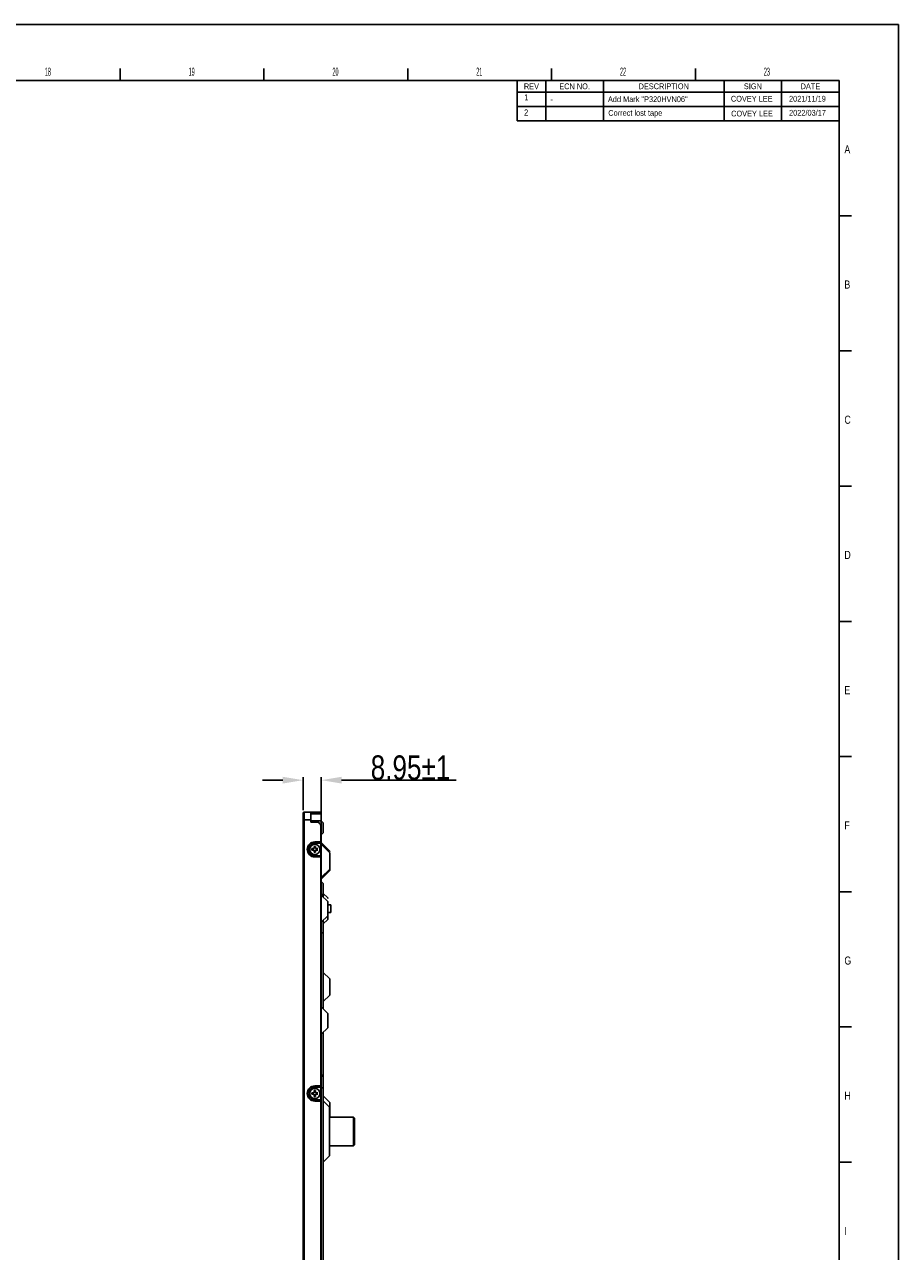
# Model space of a CAD drawing. Header units: millimetres. Extents: x 0 to 3401, y -1 to 1189.
# Tile 20 of 40: x 1252 to 1681, y 586 to 1189. Entities that reach past the tile are written whole.
import ezdxf

# ---------------------------------------------------------------- set-up
doc = ezdxf.new("R2010")
doc.units = ezdxf.units.MM
doc.header["$LTSCALE"] = 65.395
doc.header["$PDMODE"] = 3
doc.header["$PDSIZE"] = 8
doc.layers.get('0').update_dxf_attribs({"linetype": 'CONTINUOUS'})
doc.layers.get('Defpoints').update_dxf_attribs({"linetype": 'CONTINUOUS'})
doc.styles.get("Standard").update_dxf_attribs({"font": 'txt', "width": 0.8})
doc.styles.add('TEXTSTYLE_2', font='txt', dxfattribs={"width": 0.4})
doc.dimstyles.new('1-1-1.5', dxfattribs={"dimtxt": 6, "dimasz": 5, "dimexe": 1.5, "dimexo": 1.5, "dimgap": 0.1, "dimtad": 1, "dimzin": 0, "dimdsep": 46, "dimtxsty": 'Standard', "dimcen": 1, "dimclrd": 2, "dimclre": 2, "dimclrt": 2, "dimazin": 0, "dimtfac": 1, "dimtofl": 0, "dimtmove": 0, "dimatfit": 3, "dimfxl": 1, "dimtolj": 1, "dimtzin": 0, "dimlwd": -1, "dimlwe": -1, "dimarcsym": 0})

# ---------------------------------------------------------------- blocks, each defined once
blk = doc.blocks.new('*D12')
at = {"transparency": 16777216}
for p, q in [((1378.71, 817.89), (1368.71, 817.89)), ((1388.71, 803.1), (1388.71, 819.39)), ((1397.66, 801.1), (1397.66, 819.39)), ((1407.66, 817.89), (1464.06, 817.89))]:
    blk.add_line(p, q, dxfattribs=at)
for points in [[(1378.71, 819.55), (1378.71, 816.22), (1388.71, 817.89)], [(1407.66, 819.55), (1407.66, 816.22), (1397.66, 817.89)]]:
    blk.add_solid(points, dxfattribs=at)
at = {"layer": 'Defpoints', "color": 0, "transparency": 16777216}
for p in [(1397.66, 817.89), (1388.71, 801.6), (1397.66, 799.6)]:
    blk.add_point(p, dxfattribs=at)
at = {"transparency": 16777216, "insert": (1441.56, 823.99), "char_height": 12, "attachment_point": 5}
blk.add_mtext('\\A1;8.95%%P1', dxfattribs=at)

msp = doc.modelspace()

# ---------------------------------------------------------------- linework, layer by layer
at = {"color": 7, "linetype": 'Continuous'}
for p, q in [((0, 1189.354), (1681.5, 1189.354)), ((1681.5, 0), (1681.5, 1189.354)), ((1298.788, 1161.825), (1298.788, 1167.824)), ((1369.499, 1161.825), (1369.499, 1167.824)), ((1440.21, 1161.825), (1440.21, 1167.824)), ((1510.92, 1161.825), (1510.92, 1167.824)), ((1581.631, 1161.825), (1581.631, 1167.824)), ((1652.342, 1095.356), (1658.341, 1095.356)), ((1652.342, 1028.888), (1658.341, 1028.888)), ((1652.342, 962.42), (1658.341, 962.42)), ((1652.342, 895.952), (1658.341, 895.952)), ((1652.342, 829.484), (1658.341, 829.484)), ((1389.31, 802.202), (1389.31, 387.152)), ((1389.31, 802.202), (1397.51, 802.202)), ((1392.51, 797.202), (1392.51, 802.202)), ((1395.51, 801.602), (1395.51, 802.202)), ((1397.51, 802.202), (1397.51, 801.402)), ((1388.71, 387.752), (1388.71, 801.602)), ((1392.51, 798.402), (1388.71, 798.402)), ((1392.51, 801.602), (1397.51, 801.602)), ((1392.51, 801.402), (1397.61, 801.402)), ((1397.61, 797.902), (1392.51, 797.902)), ((1392.51, 797.202), (1395.51, 797.202)), ((1394.51, 801.602), (1394.51, 801.402)), ((1397.61, 766.852), (1397.61, 801.402)), ((1398.66, 796.962), (1397.66, 797.962)), ((1398.66, 791.962), (1398.66, 796.962)), ((1397.51, 394.152), (1397.51, 795.202)), ((1398.66, 791.962), (1397.66, 790.962)), ((1394.51, 787.552), (1394.51, 786.952)), ((1394.51, 787.552), (1397.51, 787.552)), ((1397.51, 786.952), (1394.51, 786.952)), ((1401.86, 783.002), (1397.66, 787.202)), ((1401.86, 782.202), (1397.66, 786.402)), ((1394.51, 780.152), (1394.51, 780.752)), ((1394.51, 780.752), (1397.51, 780.752)), ((1394.51, 780.152), (1397.51, 780.152)), ((1401.86, 782.765), (1401.86, 783.002)), ((1401.86, 773.402), (1401.86, 782.202)), ((1401.86, 774.202), (1397.66, 770.002)), ((1401.86, 773.402), (1397.66, 769.202)), ((1398.66, 767.122), (1397.66, 768.122)), ((1397.66, 766.852), (1397.66, 763.352)), ((1398.66, 760.402), (1398.66, 767.122)), ((1397.61, 754.352), (1397.61, 763.352)), ((1398.66, 762.122), (1397.66, 761.122)), ((1397.8, 761.262), (1400.86, 758.202)), ((1400.86, 760.002), (1398.66, 762.202)), ((1400.86, 759.741), (1400.86, 760.002)), ((1652.342, 763.016), (1658.341, 763.016)), ((1397.66, 754.352), (1397.66, 750.852)), ((1400.86, 749.402), (1400.86, 758.202)), ((1400.86, 756.552), (1402.36, 756.552)), ((1402.36, 752.854), (1402.36, 756.55)), ((1397.61, 656.852), (1397.61, 750.852)), ((1397.66, 748.002), (1400.86, 751.202)), ((1400.86, 749.402), (1398.66, 747.202)), ((1398.66, 705.402), (1398.66, 749.002)), ((1400.86, 752.852), (1402.36, 752.852)), ((1397.66, 742.852), (1398.66, 742.852)), ((1401.86, 720.202), (1398.66, 723.402)), ((1401.86, 712.202), (1401.86, 720.202)), ((1401.86, 712.202), (1398.66, 709.002)), ((1400.86, 703.202), (1397.66, 706.402)), ((1400.86, 696.202), (1400.86, 703.202)), ((1400.86, 696.202), (1397.66, 693.002)), ((1398.66, 562.56), (1398.66, 694.002)), ((1652.342, 696.548), (1658.341, 696.548)), ((1398.66, 672.122), (1397.66, 673.122)), ((1394.51, 667.552), (1394.51, 666.952)), ((1394.51, 667.552), (1397.51, 667.552)), ((1397.51, 666.952), (1394.51, 666.952)), ((1398.66, 667.122), (1397.66, 666.122)), ((1394.51, 660.152), (1394.51, 660.752)), ((1394.51, 660.752), (1397.51, 660.752)), ((1394.51, 660.152), (1397.51, 660.152)), ((1401.86, 659.502), (1398.66, 662.702)), ((1401.66, 657.177), (1398.66, 660.177)), ((1401.86, 652.177), (1401.86, 659.502)), ((1397.61, 644.352), (1397.61, 653.352)), ((1397.66, 656.852), (1397.66, 653.352)), ((1401.66, 633.177), (1401.66, 657.177)), ((1401.66, 652.177), (1413.56, 652.177)), ((1413.56, 638.177), (1413.56, 652.177)), ((1414.06, 651.677), (1413.56, 652.177)), ((1414.06, 638.677), (1414.06, 651.677)), ((1397.61, 552.852), (1397.61, 640.852)), ((1397.66, 644.352), (1397.66, 640.852)), ((1401.66, 638.177), (1413.56, 638.177)), ((1414.06, 638.677), (1413.56, 638.177)), ((1401.66, 633.177), (1398.66, 630.177)), ((1652.342, 630.08), (1658.341, 630.08))]:
    msp.add_line(p, q, dxfattribs=at)
at = {"color": 6, "linetype": 'Continuous'}
for p in [(25.996, 1161.825), (1652.342, 53.264)]:
    msp.add_line(p, (1652.342, 1161.825), dxfattribs=at)
at = {"linetype": 'Continuous'}
for p, q in [((1493.95, 1142.026), (1493.95, 1161.825)), ((1493.95, 1161.825), (1652.342, 1161.825)), ((1508.092, 1142.026), (1508.092, 1161.825)), ((1536.376, 1142.026), (1536.376, 1161.825)), ((1595.773, 1142.026), (1595.773, 1161.825)), ((1624.057, 1142.026), (1624.057, 1161.825)), ((1652.342, 1142.026), (1652.342, 1161.825)), ((1493.95, 1156.168), (1652.342, 1156.168)), ((1493.95, 1149.097), (1652.342, 1149.097)), ((1493.95, 1142.026), (1652.342, 1142.026)), ((1393.11, 784.252), (1393.11, 783.452)), ((1394.11, 784.252), (1393.11, 784.252)), ((1394.11, 785.252), (1394.11, 784.252)), ((1394.91, 785.252), (1394.11, 785.252)), ((1394.91, 784.252), (1394.91, 785.252)), ((1395.91, 784.252), (1394.91, 784.252)), ((1393.11, 783.452), (1394.11, 783.452)), ((1394.11, 783.452), (1394.11, 782.452)), ((1394.11, 782.452), (1394.91, 782.452)), ((1394.91, 782.452), (1394.91, 783.452)), ((1394.91, 783.452), (1395.91, 783.452)), ((1393.11, 664.252), (1393.11, 663.452)), ((1394.11, 664.252), (1393.11, 664.252)), ((1394.11, 665.252), (1394.11, 664.252)), ((1394.91, 665.252), (1394.11, 665.252)), ((1394.91, 664.252), (1394.91, 665.252)), ((1395.91, 664.252), (1394.91, 664.252)), ((1393.11, 663.452), (1394.11, 663.452)), ((1394.11, 663.452), (1394.11, 662.452)), ((1394.11, 662.452), (1394.91, 662.452)), ((1394.91, 662.452), (1394.91, 663.452)), ((1394.91, 663.452), (1395.91, 663.452))]:
    msp.add_line(p, q, dxfattribs=at)
for centre in [(1394.51, 783.852), (1394.51, 663.852)]:
    msp.add_circle(centre, 2.5, dxfattribs=at)
at = {"color": 7, "linetype": 'Continuous'}
for centre, radius, start, end in [((1389.31, 801.602), 0.6, 90, 180), ((1395.51, 795.202), 2, 0, 90), ((1394.51, 783.852), 3.7, 90, 270), ((1394.51, 783.852), 3.1, 90.00003, 270.00003), ((1396.61, 766.852), 1, 337.336905, 0), ((1396.61, 763.352), 1, 0, 22.656839), ((1396.61, 754.352), 1, 337.336905, 0), ((1396.61, 750.852), 1, 0, 22.656839), ((1394.51, 663.852), 3.7, 90, 270), ((1394.51, 663.852), 3.1, 90.00003, 270.00003), ((1396.61, 656.852), 1, 337.336905, 0), ((1396.61, 653.352), 1, 0, 22.656839), ((1396.61, 644.352), 1, 337.336905, 0), ((1396.61, 640.852), 1, 0, 22.656839)]:
    msp.add_arc(centre, radius, start, end, dxfattribs=at)

# ---------------------------------------------------------------- texts
at = {"color": 7, "linetype": 'Continuous', "char_height": 3.9994, "attachment_point": 1, "line_spacing_factor": 0.9, "style": 'TEXTSTYLE_2'}
for s, insert, width in [('18', (1261.751, 1168.189), 8.14163), ('19', (1332.461, 1168.189), 8.14163), ('20', (1403.172, 1168.189), 9.42715), ('21', (1473.883, 1168.189), 8.14163), ('22', (1544.593, 1168.189), 9.42715), ('23', (1615.304, 1168.189), 8.99864)]:
    msp.add_mtext(s, dxfattribs=dict(at, insert=insert, width=width))
at = {"linetype": 'Continuous', "line_spacing_factor": 0.9}
for s, insert, char_height, width, attachment_point in [('REV', (1501.021, 1160.41), 2.8284, 10.70762, 2), ('ECN NO.', (1522.234, 1160.41), 2.8284, 23.13249, 2), ('DESCRIPTION', (1566.075, 1160.41), 2.82843, 36.97158, 2), ('SIGN', (1609.915, 1160.41), 2.8284, 13.53604, 2), ('DATE', (1638.2, 1160.41), 2.8284, 14.95026, 2), ('-', (1510.355, 1154.046), 2.828, 3.83858, 1), ('Add Mark "P320HVN06"', (1538.639, 1154.054), 2.82843, 50.4104, 1), ('COVEY LEE', (1599.099, 1154.29), 2.8284, 50.4104, 1), ('2021/11/19', (1627.681, 1154.29), 2.8284, 50.4104, 1), ('Correct lost tape', (1538.806, 1147.309), 2.82843, 50.4104, 1), ('COVEY LEE', (1599.211, 1147.006), 2.8284, 50.4104, 1), ('2022/03/17', (1627.712, 1147.39), 2.8284, 50.4104, 1)]:
    msp.add_mtext(s, dxfattribs=dict(at, insert=insert, char_height=char_height, width=width, attachment_point=attachment_point))
at = {"char_height": 3, "attachment_point": 1}
for s, insert in [('1', (1497.504, 1155.087)), ('2', (1497.395, 1147.603))]:
    msp.add_mtext_dynamic_manual_height_columns(s, width=7.20597, gutter_width=1, heights=[0], dxfattribs=dict(at, insert=insert))
at = {"color": 7, "linetype": 'Continuous', "char_height": 3.999, "attachment_point": 1, "line_spacing_factor": 0.9}
for s, insert, width in [('A', (1654.934, 1130.022), 5.14208), ('B', (1654.934, 1063.554), 4.71357), ('C', (1654.934, 997.086), 4.99924), ('D', (1654.934, 930.618), 5.42775), ('E', (1654.934, 864.15), 4.28507), ('F', (1654.934, 797.682), 4.28507), ('G', (1654.934, 731.214), 4.71357), ('H', (1654.934, 664.746), 4.71357), ('I', (1654.934, 598.278), 3.85656)]:
    msp.add_mtext(s, dxfattribs=dict(at, insert=insert, width=width))

# ---------------------------------------------------------------- dimensions: what is measured, and where the dimension line sits
dim = msp.add_linear_dim(base=(1397.66, 817.888), p1=(1388.71, 801.602), p2=(1397.66, 799.602), text='<>%%P1', dimstyle='1-1-1.5', override={"dimtxt": 12, "dimasz": 10, "dimtxsty": 'Standard', "dimclrd": 256, "dimclre": 256, "dimclrt": 256})
dim.commit()
dim.dimension.update_dxf_attribs({"geometry": '*D12', "text_midpoint": (1441.56, 817.888), "dimtype": 160})

doc.saveas('drawing.dxf')
